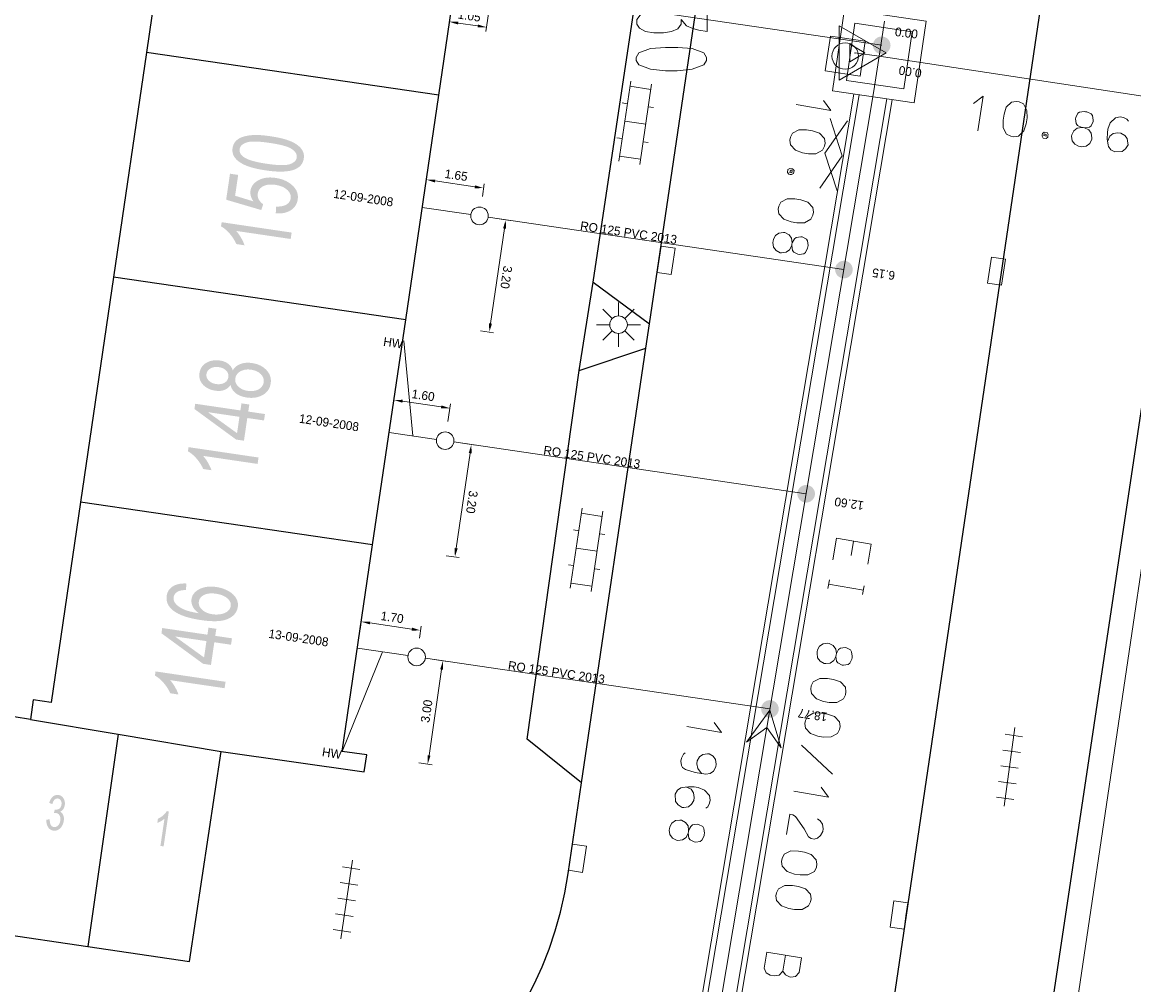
# Model space of a CAD drawing. Header units: metres. Extents: x 134035 to 140154, y 395174 to 396296.
# Tile 17 of 24: x 140081 to 140113, y 396102 to 396130. Entities that reach past the tile are written whole.
import ezdxf

# ---------------------------------------------------------------- set-up
doc = ezdxf.new("R2010")
doc.units = ezdxf.units.M
doc.header["$MEASUREMENT"] = 0
for name, color, linetype, lineweight in [('Br-aansl-hulpst gem inlaat', 3, 'Continuous', 0), ('Br-aansl-hulpst gem ontstoppingsstuk', 3, 'Continuous', 0), ('Br-aansl-leiding gem', 3, 'Continuous', 0), ('Br-text-aansl leiding gem', 3, 'Continuous', 0), ('Br-text-aansl maatvoering', 7, 'Continuous', 0), ('Br-text-commentaarteksten', 7, 'Continuous', 0)]:
    doc.layers.add(name, color=color, linetype=linetype, lineweight=lineweight)
doc.styles.add('1.5mm', font='Arial.ttf', dxfattribs={"height": 0.0015})
doc.styles.add('2.5mm_0', font='Arial.ttf')
doc.styles.add('Working 1.25mm', font='WORKING.shx', dxfattribs={"height": 0.00125})
doc.dimstyles.new('til-standaard pijl civiel', dxfattribs={"dimtxt": 0.00125, "dimasz": 0.00125, "dimexe": 0.000625, "dimexo": 0.000625, "dimgap": 0.000625, "dimtad": 1, "dimzin": 3, "dimdsep": 46, "dimtxsty": 'Working 1.25mm', "dimcen": 0.09, "dimclrd": 256, "dimazin": 0, "dimtfac": 1, "dimtmove": 1, "dimatfit": 1, "dimfxl": 1, "dimfrac": 2, "dimtolj": 1, "dimtzin": 3, "dimlwd": 0, "dimarcsym": 0})

# ---------------------------------------------------------------- blocks, each defined once
blk = doc.blocks.new('Br0-OS gem_1')
at = {"layer": 'Br-aansl-hulpst gem ontstoppingsstuk', "color": 3, "linetype": 'Continuous', "lineweight": 0}
blk.add_circle((0, 0), 0.25, dxfattribs=at)
blk = doc.blocks.new('Br0-PI gem')
at = {"layer": 'Br-aansl-hulpst gem inlaat'}
h = blk.add_hatch(color=256, dxfattribs=at)
edge = h.paths.add_edge_path()
edge.add_arc((0, 0), 0.25, 0, 360)
blk = doc.blocks.new('*U44')
at = {"color": 252, "linetype": 'Continuous', "lineweight": 13}
blk.add_line((140104.813, 396114.398), (140104.883, 396114.81), dxfattribs=at)
at = {"color": 252, "linetype": 'Continuous', "lineweight": 13, "flags": 128}
blk.add_lwpolyline([(140105.283, 396114.152), (140105.38, 396114.726), (140104.393, 396114.892), (140104.29, 396114.279)], dxfattribs=at)
blk = doc.blocks.new('*U45')
at = {"color": 252, "linetype": 'Continuous', "lineweight": 13}
for p, q in [((140104.195, 396113.712), (140104.153, 396113.464)), ((140105.16, 396113.422), (140104.174, 396113.588)), ((140105.181, 396113.546), (140105.139, 396113.298))]:
    blk.add_line(p, q, dxfattribs=at)
blk = doc.blocks.new('*U46')
at = {"color": 252, "linetype": 'Continuous', "lineweight": 13, "flags": 128}
for points in [[(140104.38, 396111.541), (140104.32, 396111.423), (140104.22, 396111.352), (140104.09, 396111.334), (140104.051, 396111.341), (140103.933, 396111.401), (140103.862, 396111.5), (140103.844, 396111.631), (140103.851, 396111.67), (140103.86, 396111.724), (140103.917, 396111.827), (140104.017, 396111.898), (140104.148, 396111.915), (140104.186, 396111.909), (140104.304, 396111.849), (140104.375, 396111.749), (140104.393, 396111.619)], [(140104.386, 396111.58), (140104.38, 396111.541), (140104.397, 396111.402), (140104.437, 396111.356), (140104.554, 396111.296), (140104.593, 396111.289), (140104.724, 396111.307), (140104.771, 396111.347), (140104.83, 396111.465), (140104.837, 396111.504), (140104.843, 396111.543), (140104.825, 396111.674), (140104.794, 396111.727), (140104.677, 396111.786), (140104.638, 396111.793), (140104.507, 396111.775), (140104.453, 396111.736), (140104.393, 396111.619), (140104.386, 396111.58)]]:
    blk.add_lwpolyline(points, dxfattribs=at)
blk = doc.blocks.new('*U47')
at = {"color": 252, "linetype": 'Continuous', "lineweight": 13}
for q in [(140103.185, 396107.718), (140103.963, 396107.834)]:
    blk.add_line((140104.171, 396107.552), q, dxfattribs=at)
blk = doc.blocks.new('*U48')
at = {"color": 252, "linetype": 'Continuous', "lineweight": 13, "flags": 128}
for points in [[(140102.978, 396106.491), (140103.075, 396107.066), (140103.161, 396107.051), (140103.232, 396106.999), (140103.484, 396106.645), (140103.606, 396106.425)], [(140103.859, 396106.934), (140103.938, 396106.88), (140104.002, 396106.782), (140104.019, 396106.651), (140104.006, 396106.573), (140103.947, 396106.456), (140103.855, 396106.383), (140103.763, 396106.359), (140103.677, 396106.373), (140103.606, 396106.425)]]:
    blk.add_lwpolyline(points, dxfattribs=at)
blk = doc.blocks.new('*U49')
at = {"color": 252, "linetype": 'Continuous', "lineweight": 13}
for p, q in [((140102.952, 396103.062), (140102.876, 396102.612)), ((140103.402, 396102.986), (140103.333, 396102.575))]:
    blk.add_line(p, q, dxfattribs=at)
at = {"color": 252, "linetype": 'Continuous', "lineweight": 13, "flags": 128}
for points in [[(140103.402, 396102.986), (140102.416, 396103.152), (140102.34, 396102.702)], [(140103.333, 396102.575), (140103.234, 396102.463), (140103.104, 396102.446), (140103.065, 396102.452), (140102.947, 396102.512), (140102.876, 396102.612), (140102.77, 396102.502), (140102.638, 396102.476), (140102.513, 396102.497), (140102.397, 396102.565), (140102.34, 396102.702)]]:
    blk.add_lwpolyline(points, dxfattribs=at)
blk = doc.blocks.new('*U78')
at = {"color": 252, "linetype": 'Continuous', "lineweight": 13}
blk.add_line((140100.728, 396129.806), (140100.728, 396129.263), dxfattribs=at)
at = {"color": 252, "linetype": 'Continuous', "lineweight": 13, "flags": 128}
blk.add_lwpolyline([(140100.728, 396129.263), (140100.492, 396129.302), (140100.318, 396129.349), (140100.145, 396129.428), (140099.988, 396129.601), (140099.988, 396129.475), (140099.893, 396129.341), (140099.72, 396129.263), (140099.484, 396129.223), (140099.216, 396129.223), (140098.98, 396129.263), (140098.807, 396129.357), (140098.728, 396129.475), (140098.728, 396129.601), (140098.822, 396129.727), (140098.98, 396129.806)], dxfattribs=at)
blk = doc.blocks.new('*U92')
at = {"color": 252, "linetype": 'Continuous', "lineweight": 13}
for q in [(140104.029, 396127.311), (140103.251, 396127.194)]:
    blk.add_line((140104.237, 396127.028), q, dxfattribs=at)
blk = doc.blocks.new('*U93')
at = {"color": 252, "linetype": 'Continuous', "lineweight": 13, "flags": 128}
for points in [[(140103.112, 396125.373), (140103.073, 396125.38), (140103.02, 396125.349), (140103.006, 396125.263), (140103.046, 396125.217), (140103.085, 396125.21), (140103.124, 396125.204), (140103.177, 396125.235), (140103.191, 396125.32), (140103.151, 396125.367), (140103.112, 396125.373)], [(140103.143, 396125.32), (140103.125, 396125.259), (140103.069, 396125.261), (140103.089, 396125.329), (140103.143, 396125.32)]]:
    blk.add_lwpolyline(points, dxfattribs=at)
blk = doc.blocks.new('*U94')
at = {"color": 252, "linetype": 'Continuous', "lineweight": 13, "flags": 128}
for points in [[(140103.128, 396123.191), (140103.068, 396123.073), (140102.968, 396123.002), (140102.838, 396122.984), (140102.799, 396122.991), (140102.681, 396123.05), (140102.61, 396123.15), (140102.592, 396123.281), (140102.599, 396123.32), (140102.608, 396123.374), (140102.665, 396123.476), (140102.765, 396123.547), (140102.896, 396123.565), (140102.934, 396123.559), (140103.052, 396123.499), (140103.123, 396123.399), (140103.141, 396123.268)], [(140103.134, 396123.229), (140103.128, 396123.191), (140103.145, 396123.052), (140103.185, 396123.005), (140103.302, 396122.946), (140103.341, 396122.939), (140103.472, 396122.957), (140103.519, 396122.997), (140103.578, 396123.115), (140103.585, 396123.154), (140103.591, 396123.192), (140103.573, 396123.323), (140103.542, 396123.376), (140103.425, 396123.436), (140103.386, 396123.443), (140103.255, 396123.425), (140103.201, 396123.386), (140103.141, 396123.268), (140103.134, 396123.229)]]:
    blk.add_lwpolyline(points, dxfattribs=at)
blk = doc.blocks.new('*U95')
at = {"color": 252, "linetype": 'Continuous', "lineweight": 13}
for q in [(140100.925, 396109.667), (140100.147, 396109.55)]:
    blk.add_line((140101.133, 396109.384), q, dxfattribs=at)
blk = doc.blocks.new('*U96')
at = {"color": 252, "linetype": 'Continuous', "lineweight": 13, "flags": 128}
for points in [[(140100.189, 396106.525), (140100.129, 396106.407), (140100.029, 396106.336), (140099.898, 396106.318), (140099.86, 396106.325), (140099.742, 396106.385), (140099.671, 396106.484), (140099.653, 396106.615), (140099.659, 396106.654), (140099.669, 396106.708), (140099.726, 396106.81), (140099.826, 396106.882), (140099.956, 396106.899), (140099.995, 396106.893), (140100.113, 396106.833), (140100.184, 396106.733), (140100.202, 396106.603)], [(140100.195, 396106.564), (140100.189, 396106.525), (140100.205, 396106.386), (140100.245, 396106.34), (140100.363, 396106.28), (140100.402, 396106.273), (140100.533, 396106.291), (140100.579, 396106.331), (140100.639, 396106.449), (140100.646, 396106.488), (140100.652, 396106.527), (140100.634, 396106.657), (140100.603, 396106.711), (140100.486, 396106.77), (140100.447, 396106.777), (140100.316, 396106.759), (140100.262, 396106.72), (140100.202, 396106.603), (140100.195, 396106.564)]]:
    blk.add_lwpolyline(points, dxfattribs=at)
blk = doc.blocks.new('*U130')
at = {"color": 252, "linetype": 'Continuous', "lineweight": 13}
for q in [(140108.281, 396127.219), (140108.41, 396126.443)]:
    blk.add_line((140108.56, 396127.431), q, dxfattribs=at)
blk = doc.blocks.new('*U131')
at = {"color": 252, "linetype": 'Continuous', "lineweight": 13, "flags": 128}
for points in [[(140110.233, 396126.332), (140110.227, 396126.294), (140110.259, 396126.241), (140110.344, 396126.228), (140110.391, 396126.269), (140110.396, 396126.308), (140110.402, 396126.347), (140110.371, 396126.399), (140110.285, 396126.412), (140110.239, 396126.371), (140110.233, 396126.332)], [(140110.286, 396126.364), (140110.347, 396126.347), (140110.346, 396126.291), (140110.277, 396126.31), (140110.286, 396126.364)]]:
    blk.add_lwpolyline(points, dxfattribs=at)
blk = doc.blocks.new('*U132')
at = {"color": 252, "linetype": 'Continuous', "lineweight": 13, "flags": 128}
for points in [[(140111.395, 396126.538), (140111.434, 396126.532), (140111.572, 396126.551), (140111.618, 396126.592), (140111.676, 396126.71), (140111.682, 396126.749), (140111.662, 396126.88), (140111.621, 396126.926), (140111.503, 396126.984), (140111.464, 396126.989), (140111.425, 396126.995), (140111.295, 396126.975), (140111.242, 396126.944), (140111.184, 396126.825), (140111.178, 396126.786), (140111.198, 396126.656), (140111.238, 396126.602), (140111.356, 396126.544), (140111.395, 396126.538)], [(140111.434, 396126.532), (140111.553, 396126.474), (140111.625, 396126.376), (140111.645, 396126.245), (140111.639, 396126.206), (140111.582, 396126.087), (140111.483, 396126.015), (140111.352, 396125.995), (140111.313, 396126.001), (140111.259, 396126.009), (140111.156, 396126.065), (140111.083, 396126.163), (140111.063, 396126.294), (140111.069, 396126.333), (140111.127, 396126.451), (140111.226, 396126.524), (140111.356, 396126.544)]]:
    blk.add_lwpolyline(points, dxfattribs=at)
blk = doc.blocks.new('*D383')
at = {"layer": 'Br-text-aansl maatvoering', "color": 7, "linetype": 'Continuous', "lineweight": 0}
for p, q in [((140092.98, 396111.452), (140093.355, 396111.397)), ((140092.548, 396108.522), (140092.923, 396108.467))]:
    blk.add_line(p, q, dxfattribs=at)
at = {"layer": 'Br-text-aansl maatvoering', "linetype": 'Continuous', "lineweight": 0}
blk.add_line((140093.195, 396111.168), (140092.836, 396108.732), dxfattribs=at)
at = {"layer": 'Br-text-aansl maatvoering', "linetype": 'Continuous'}
for points in [[(140093.154, 396111.174), (140093.236, 396111.162), (140093.231, 396111.415)], [(140092.795, 396108.738), (140092.877, 396108.726), (140092.8, 396108.485)]]:
    blk.add_solid(points, dxfattribs=at)
at = {"layer": 'Defpoints', "color": 0, "linetype": 'Continuous'}
for p in [(140092.733, 396111.489), (140092.301, 396108.558), (140092.8, 396108.485)]:
    blk.add_point(p, dxfattribs=at)
at = {"layer": 'Br-text-aansl maatvoering', "color": 0, "linetype": 'Continuous', "lineweight": 0, "insert": (140092.768, 396109.987), "char_height": 0.25, "attachment_point": 5, "rotation": 81.6237, "style": '2.5mm_0'}
blk.add_mtext('\\A1;\\FENGINEERING;3.00', dxfattribs=at)
blk = doc.blocks.new('*D385')
at = {"layer": 'Br-text-aansl maatvoering', "color": 7, "linetype": 'Continuous', "lineweight": 0}
for p, q in [((140090.882, 396112.305), (140090.932, 396112.648)), ((140092.564, 396112.057), (140092.614, 396112.401))]:
    blk.add_line(p, q, dxfattribs=at)
at = {"layer": 'Br-text-aansl maatvoering', "linetype": 'Continuous', "lineweight": 0}
blk.add_line((140091.161, 396112.488), (140092.349, 396112.314), dxfattribs=at)
at = {"layer": 'Br-text-aansl maatvoering', "linetype": 'Continuous'}
for points in [[(140091.168, 396112.53), (140091.155, 396112.447), (140090.914, 396112.525)], [(140092.355, 396112.355), (140092.343, 396112.272), (140092.596, 396112.277)]]:
    blk.add_solid(points, dxfattribs=at)
at = {"layer": 'Defpoints', "color": 0, "linetype": 'Continuous'}
for p in [(140092.596, 396112.277), (140090.845, 396112.057), (140092.527, 396111.81)]:
    blk.add_point(p, dxfattribs=at)
at = {"layer": 'Br-text-aansl maatvoering', "color": 0, "linetype": 'Continuous', "lineweight": 0, "insert": (140091.791, 396112.648), "char_height": 0.25, "attachment_point": 5, "rotation": 351.6271, "style": '2.5mm_0'}
blk.add_mtext('\\A1;\\FENGINEERING;1.70', dxfattribs=at)
blk = doc.blocks.new('*D387')
at = {"layer": 'Br-text-aansl maatvoering', "color": 7, "linetype": 'Continuous', "lineweight": 0}
for p, q in [((140093.788, 396117.587), (140094.163, 396117.531)), ((140093.319, 396114.397), (140093.694, 396114.341))]:
    blk.add_line(p, q, dxfattribs=at)
at = {"layer": 'Br-text-aansl maatvoering', "linetype": 'Continuous', "lineweight": 0}
blk.add_line((140093.606, 396114.607), (140094.003, 396117.302), dxfattribs=at)
at = {"layer": 'Br-text-aansl maatvoering', "linetype": 'Continuous'}
for points in [[(140094.044, 396117.296), (140093.962, 396117.308), (140094.039, 396117.55)], [(140093.648, 396114.601), (140093.565, 396114.613), (140093.57, 396114.36)]]:
    blk.add_solid(points, dxfattribs=at)
at = {"layer": 'Defpoints', "color": 0, "linetype": 'Continuous'}
for p in [(140093.541, 396117.623), (140094.039, 396117.55), (140093.071, 396114.433)]:
    blk.add_point(p, dxfattribs=at)
at = {"layer": 'Br-text-aansl maatvoering', "color": 0, "linetype": 'Continuous', "lineweight": 0, "insert": (140094.052, 396115.918), "char_height": 0.25, "attachment_point": 5, "rotation": 261.6274, "style": '2.5mm_0'}
blk.add_mtext('\\A1;\\FENGINEERING;3.20', dxfattribs=at)
blk = doc.blocks.new('*D389')
at = {"layer": 'Br-text-aansl maatvoering', "color": 7, "linetype": 'Continuous', "lineweight": 0}
for p, q in [((140091.784, 396118.433), (140091.858, 396118.937)), ((140093.373, 396118.199), (140093.447, 396118.703))]:
    blk.add_line(p, q, dxfattribs=at)
at = {"layer": 'Br-text-aansl maatvoering', "linetype": 'Continuous', "lineweight": 0}
blk.add_line((140092.087, 396118.777), (140093.182, 396118.616), dxfattribs=at)
at = {"layer": 'Br-text-aansl maatvoering', "linetype": 'Continuous'}
for points in [[(140092.093, 396118.818), (140092.081, 396118.736), (140091.84, 396118.813)], [(140093.188, 396118.657), (140093.176, 396118.574), (140093.429, 396118.579)]]:
    blk.add_solid(points, dxfattribs=at)
at = {"layer": 'Defpoints', "color": 0, "linetype": 'Continuous'}
for p in [(140093.429, 396118.579), (140091.747, 396118.186), (140093.337, 396117.952)]:
    blk.add_point(p, dxfattribs=at)
at = {"layer": 'Br-text-aansl maatvoering', "color": 0, "linetype": 'Continuous', "lineweight": 0, "insert": (140092.671, 396118.944), "char_height": 0.25, "attachment_point": 5, "rotation": 351.6271, "style": '2.5mm_0'}
blk.add_mtext('\\A1;\\FENGINEERING;1.60', dxfattribs=at)
blk = doc.blocks.new('*D391')
at = {"layer": 'Br-text-aansl maatvoering', "color": 7, "linetype": 'Continuous', "lineweight": 0}
for p, q in [((140094.763, 396123.961), (140095.138, 396123.906)), ((140094.293, 396120.771), (140094.668, 396120.716))]:
    blk.add_line(p, q, dxfattribs=at)
at = {"layer": 'Br-text-aansl maatvoering', "linetype": 'Continuous', "lineweight": 0}
blk.add_line((140094.581, 396120.982), (140094.978, 396123.677), dxfattribs=at)
at = {"layer": 'Br-text-aansl maatvoering', "linetype": 'Continuous'}
for points in [[(140095.019, 396123.671), (140094.937, 396123.683), (140095.014, 396123.924)], [(140094.622, 396120.976), (140094.54, 396120.988), (140094.545, 396120.734)]]:
    blk.add_solid(points, dxfattribs=at)
at = {"layer": 'Defpoints', "color": 0, "linetype": 'Continuous'}
for p in [(140094.516, 396123.998), (140095.014, 396123.924), (140094.046, 396120.808)]:
    blk.add_point(p, dxfattribs=at)
at = {"layer": 'Br-text-aansl maatvoering', "color": 0, "linetype": 'Continuous', "lineweight": 0, "insert": (140095.027, 396122.293), "char_height": 0.25, "attachment_point": 5, "rotation": 261.6274, "style": '2.5mm_0'}
blk.add_mtext('\\A1;\\FENGINEERING;3.20', dxfattribs=at)
blk = doc.blocks.new('*D393')
at = {"layer": 'Br-text-aansl maatvoering', "color": 7, "linetype": 'Continuous', "lineweight": 0}
for p, q in [((140092.724, 396124.821), (140092.778, 396125.185)), ((140094.349, 396124.582), (140094.402, 396124.946))]:
    blk.add_line(p, q, dxfattribs=at)
at = {"layer": 'Br-text-aansl maatvoering', "linetype": 'Continuous', "lineweight": 0}
blk.add_line((140093.007, 396125.025), (140094.137, 396124.859), dxfattribs=at)
at = {"layer": 'Br-text-aansl maatvoering', "linetype": 'Continuous'}
for points in [[(140093.013, 396125.066), (140093.001, 396124.984), (140092.759, 396125.062)], [(140094.143, 396124.9), (140094.131, 396124.818), (140094.384, 396124.823)]]:
    blk.add_solid(points, dxfattribs=at)
at = {"layer": 'Defpoints', "color": 0, "linetype": 'Continuous'}
for p in [(140094.384, 396124.823), (140092.688, 396124.573), (140094.312, 396124.334)]:
    blk.add_point(p, dxfattribs=at)
at = {"layer": 'Br-text-aansl maatvoering', "color": 0, "linetype": 'Continuous', "lineweight": 0, "insert": (140093.608, 396125.189), "char_height": 0.25, "attachment_point": 5, "rotation": 351.6271, "style": '2.5mm_0'}
blk.add_mtext('\\A1;\\FENGINEERING;1.65', dxfattribs=at)
blk = doc.blocks.new('*D395')
at = {"layer": 'Br-text-aansl maatvoering', "color": 7, "linetype": 'Continuous', "lineweight": 0}
for p, q in [((140093.501, 396130.105), (140093.4, 396129.416)), ((140094.551, 396129.951), (140094.449, 396129.261))]:
    blk.add_line(p, q, dxfattribs=at)
at = {"layer": 'Br-text-aansl maatvoering', "linetype": 'Continuous', "lineweight": 0}
blk.add_line((140094.22, 396129.421), (140093.665, 396129.503), dxfattribs=at)
at = {"layer": 'Br-text-aansl maatvoering', "linetype": 'Continuous'}
for points in [[(140093.671, 396129.544), (140093.659, 396129.462), (140093.418, 396129.539)], [(140094.226, 396129.462), (140094.214, 396129.38), (140094.467, 396129.385)]]:
    blk.add_solid(points, dxfattribs=at)
at = {"layer": 'Defpoints', "color": 0, "linetype": 'Continuous'}
for p in [(140093.537, 396130.353), (140094.587, 396130.198), (140093.418, 396129.539)]:
    blk.add_point(p, dxfattribs=at)
at = {"layer": 'Br-text-aansl maatvoering', "color": 0, "linetype": 'Continuous', "lineweight": 0, "insert": (140093.979, 396129.709), "char_height": 0.25, "attachment_point": 5, "rotation": 351.6271, "style": '2.5mm_0'}
blk.add_mtext('\\A1;\\FENGINEERING;1.05', dxfattribs=at)

msp = doc.modelspace()

# ---------------------------------------------------------------- hatches: boundary and pattern name
at = {"linetype": 'Continuous', "lineweight": 0}
h = msp.add_hatch(color=252, dxfattribs=at)
edge = h.paths.add_edge_path()
edge.add_spline(control_points=[(140088.202, 396125.325), (140087.851, 396125.377), (140087.645, 396125.463), (140087.439, 396125.548), (140087.339, 396125.672), (140087.239, 396125.796), (140087.263, 396125.958), (140087.281, 396126.077), (140087.358, 396126.158), (140087.436, 396126.239), (140087.565, 396126.279), (140087.694, 396126.32), (140087.873, 396126.328), (140088.051, 396126.336), (140088.345, 396126.292), (140088.693, 396126.241), (140088.899, 396126.156), (140089.106, 396126.07), (140089.206, 396125.946), (140089.307, 396125.822), (140089.283, 396125.66), (140089.251, 396125.445), (140089.029, 396125.353), (140088.759, 396125.243), (140088.202, 396125.325)], knot_values=[0, 0, 0, 0.083333, 0.083333, 0.166667, 0.166667, 0.25, 0.25, 0.333333, 0.333333, 0.416667, 0.416667, 0.5, 0.5, 0.583333, 0.583333, 0.666667, 0.666667, 0.75, 0.75, 0.833333, 0.833333, 0.916667, 0.916667, 1, 1, 1], degree=2, periodic=0)
edge = h.paths.add_edge_path(flags=16)
edge.add_spline(control_points=[(140088.23, 396125.513), (140088.718, 396125.441), (140088.891, 396125.502), (140089.065, 396125.564), (140089.083, 396125.689), (140089.102, 396125.814), (140088.953, 396125.923), (140088.804, 396126.033), (140088.317, 396126.104), (140087.829, 396126.176), (140087.656, 396126.115), (140087.482, 396126.054), (140087.464, 396125.926), (140087.445, 396125.801), (140087.576, 396125.705), (140087.743, 396125.585), (140088.23, 396125.513)], knot_values=[0, 0, 0, 0.125, 0.125, 0.25, 0.25, 0.375, 0.375, 0.5, 0.5, 0.625, 0.625, 0.75, 0.75, 0.875, 0.875, 1, 1, 1], degree=2, periodic=0)
h = msp.add_hatch(color=252, dxfattribs=at)
edge = h.paths.add_edge_path()
edge.add_line((140088.489, 396124.105), (140088.496, 396124.299))
edge.add_spline(control_points=[(140088.496, 396124.299), (140088.686, 396124.293), (140088.791, 396124.356), (140088.896, 396124.42), (140088.912, 396124.53), (140088.932, 396124.662), (140088.813, 396124.772), (140088.694, 396124.883), (140088.474, 396124.915), (140088.266, 396124.946), (140088.133, 396124.876), (140087.999, 396124.807), (140087.978, 396124.665), (140087.965, 396124.576), (140088.009, 396124.497), (140088.052, 396124.419), (140088.132, 396124.366)], knot_values=[0, 0, 0, 0.125, 0.125, 0.25, 0.25, 0.375, 0.375, 0.5, 0.5, 0.625, 0.625, 0.75, 0.75, 0.875, 0.875, 1, 1, 1], degree=2, periodic=0)
edge.add_line((140088.132, 396124.366), (140088.076, 396124.2))
edge.add_line((140088.076, 396124.2), (140087.081, 396124.493))
edge.add_line((140087.081, 396124.493), (140087.19, 396125.231))
edge.add_line((140087.19, 396125.231), (140087.422, 396125.196))
edge.add_line((140087.422, 396125.196), (140087.335, 396124.605))
edge.add_line((140087.335, 396124.605), (140087.854, 396124.446))
edge.add_spline(control_points=[(140087.854, 396124.446), (140087.75, 396124.598), (140087.771, 396124.745), (140087.8, 396124.939), (140088, 396125.046), (140088.199, 396125.153), (140088.481, 396125.112), (140088.75, 396125.072), (140088.929, 396124.926), (140089.148, 396124.747), (140089.111, 396124.5), (140089.082, 396124.298), (140088.911, 396124.192), (140088.741, 396124.086), (140088.489, 396124.105)], knot_values=[0, 0, 0, 0.142857, 0.142857, 0.285714, 0.285714, 0.428571, 0.428571, 0.571429, 0.571429, 0.714286, 0.714286, 0.857143, 0.857143, 1, 1, 1], degree=2, periodic=0)
h = msp.add_hatch(color=252, dxfattribs=at)
edge = h.paths.add_edge_path()
edge.add_line((140088.939, 396123.561), (140088.912, 396123.379))
edge.add_line((140088.912, 396123.379), (140087.364, 396123.608))
edge.add_spline(control_points=[(140087.364, 396123.608), (140087.438, 396123.53), (140087.506, 396123.411), (140087.574, 396123.291), (140087.603, 396123.2)], knot_values=[0, 0, 0, 0.5, 0.5, 1, 1, 1], degree=2, periodic=0)
edge.add_line((140087.603, 396123.2), (140087.369, 396123.235))
edge.add_spline(control_points=[(140087.369, 396123.235), (140087.295, 396123.402), (140087.176, 396123.536), (140087.057, 396123.671), (140086.935, 396123.737)], knot_values=[0, 0, 0, 0.5, 0.5, 1, 1, 1], degree=2, periodic=0)
edge.add_line((140086.935, 396123.737), (140086.953, 396123.855))
edge.add_line((140086.953, 396123.855), (140088.939, 396123.561))
h = msp.add_hatch(color=252, dxfattribs=at)
edge = h.paths.add_edge_path()
edge.add_spline(control_points=[(140087.207, 396119.241), (140087.135, 396119.135), (140087.024, 396119.095), (140086.914, 396119.056), (140086.771, 396119.077), (140086.555, 396119.109), (140086.425, 396119.246), (140086.296, 396119.384), (140086.324, 396119.577), (140086.353, 396119.772), (140086.521, 396119.868), (140086.688, 396119.964), (140086.904, 396119.932), (140087.041, 396119.912), (140087.135, 396119.842), (140087.229, 396119.773), (140087.268, 396119.654), (140087.347, 396119.783), (140087.49, 396119.835), (140087.633, 396119.887), (140087.817, 396119.86), (140088.07, 396119.822), (140088.223, 396119.662), (140088.376, 396119.502), (140088.344, 396119.282), (140088.312, 396119.063), (140088.118, 396118.954), (140087.925, 396118.845), (140087.666, 396118.883), (140087.473, 396118.912), (140087.353, 396119.005), (140087.234, 396119.098), (140087.207, 396119.241)], knot_values=[0, 0, 0, 0.0625, 0.0625, 0.125, 0.125, 0.1875, 0.1875, 0.25, 0.25, 0.3125, 0.3125, 0.375, 0.375, 0.4375, 0.4375, 0.5, 0.5, 0.5625, 0.5625, 0.625, 0.625, 0.6875, 0.6875, 0.75, 0.75, 0.8125, 0.8125, 0.875, 0.875, 0.9375, 0.9375, 1, 1, 1], degree=2, periodic=0)
edge = h.paths.add_edge_path(flags=16)
edge.add_spline(control_points=[(140087.695, 396119.071), (140087.799, 396119.055), (140087.902, 396119.078), (140088.005, 396119.1), (140088.069, 396119.165), (140088.133, 396119.23), (140088.145, 396119.313), (140088.164, 396119.444), (140088.065, 396119.545), (140087.965, 396119.646), (140087.792, 396119.671), (140087.617, 396119.697), (140087.489, 396119.627), (140087.361, 396119.557), (140087.342, 396119.426), (140087.323, 396119.297), (140087.424, 396119.197), (140087.525, 396119.096), (140087.695, 396119.071)], knot_values=[0, 0, 0, 0.111111, 0.111111, 0.222222, 0.222222, 0.333333, 0.333333, 0.444444, 0.444444, 0.555556, 0.555556, 0.666667, 0.666667, 0.777778, 0.777778, 0.888889, 0.888889, 1, 1, 1], degree=2, periodic=0)
edge = h.paths.add_edge_path(flags=16)
edge.add_spline(control_points=[(140086.79, 396119.266), (140086.93, 396119.245), (140087.029, 396119.299), (140087.128, 396119.353), (140087.144, 396119.461), (140087.159, 396119.566), (140087.081, 396119.646), (140087.002, 396119.726), (140086.874, 396119.744), (140086.741, 396119.764), (140086.64, 396119.709), (140086.539, 396119.654), (140086.524, 396119.551), (140086.508, 396119.446), (140086.587, 396119.365), (140086.666, 396119.284), (140086.79, 396119.266)], knot_values=[0, 0, 0, 0.125, 0.125, 0.25, 0.25, 0.375, 0.375, 0.5, 0.5, 0.625, 0.625, 0.75, 0.75, 0.875, 0.875, 1, 1, 1], degree=2, periodic=0)
h = msp.add_hatch(color=252, dxfattribs=at)
h.paths.add_polyline_path([(140087.586, 396117.658), (140087.363, 396117.691), (140086.181, 396118.557), (140086.203, 396118.706), (140087.485, 396118.517), (140087.515, 396118.717), (140087.738, 396118.684), (140087.708, 396118.484), (140088.182, 396118.414), (140088.155, 396118.232), (140087.681, 396118.302)])
h.paths.add_polyline_path([(140087.39, 396117.871), (140086.565, 396118.467), (140087.458, 396118.335)], flags=16)
h = msp.add_hatch(color=252, dxfattribs=at)
edge = h.paths.add_edge_path()
edge.add_line((140088, 396117.181), (140087.973, 396116.999))
edge.add_line((140087.973, 396116.999), (140086.425, 396117.228))
edge.add_spline(control_points=[(140086.425, 396117.228), (140086.499, 396117.15), (140086.567, 396117.031), (140086.635, 396116.911), (140086.664, 396116.82)], knot_values=[0, 0, 0, 0.5, 0.5, 1, 1, 1], degree=2, periodic=0)
edge.add_line((140086.664, 396116.82), (140086.43, 396116.855))
edge.add_spline(control_points=[(140086.43, 396116.855), (140086.356, 396117.022), (140086.237, 396117.156), (140086.118, 396117.291), (140085.996, 396117.357)], knot_values=[0, 0, 0, 0.5, 0.5, 1, 1, 1], degree=2, periodic=0)
edge.add_line((140085.996, 396117.357), (140086.014, 396117.475))
edge.add_line((140086.014, 396117.475), (140088, 396117.181))
h = msp.add_hatch(color=252, dxfattribs=at)
edge = h.paths.add_edge_path()
edge.add_line((140085.95, 396113.607), (140085.943, 396113.423))
edge.add_spline(control_points=[(140085.943, 396113.423), (140085.795, 396113.42), (140085.723, 396113.385), (140085.608, 396113.326), (140085.592, 396113.218), (140085.579, 396113.131), (140085.634, 396113.054), (140085.705, 396112.956), (140085.858, 396112.883), (140086.012, 396112.81), (140086.308, 396112.764), (140086.184, 396112.849), (140086.134, 396112.954), (140086.083, 396113.059), (140086.098, 396113.163), (140086.125, 396113.346), (140086.323, 396113.448), (140086.521, 396113.549), (140086.804, 396113.508), (140086.99, 396113.48), (140087.141, 396113.396), (140087.292, 396113.312), (140087.361, 396113.194), (140087.431, 396113.077), (140087.411, 396112.943), (140087.377, 396112.715), (140087.133, 396112.604), (140086.889, 396112.493), (140086.376, 396112.569), (140085.803, 396112.653), (140085.566, 396112.851), (140085.36, 396113.023), (140085.394, 396113.258), (140085.42, 396113.434), (140085.568, 396113.526), (140085.715, 396113.619), (140085.95, 396113.607)], knot_values=[0, 0, 0, 0.055556, 0.055556, 0.111111, 0.111111, 0.166667, 0.166667, 0.222222, 0.222222, 0.277778, 0.277778, 0.333333, 0.333333, 0.388889, 0.388889, 0.444444, 0.444444, 0.5, 0.5, 0.555556, 0.555556, 0.611111, 0.611111, 0.666667, 0.666667, 0.722222, 0.722222, 0.777778, 0.777778, 0.833333, 0.833333, 0.888889, 0.888889, 0.944444, 0.944444, 1, 1, 1], degree=2, periodic=0)
edge = h.paths.add_edge_path(flags=16)
edge.add_spline(control_points=[(140086.692, 396112.736), (140086.817, 396112.717), (140086.938, 396112.74), (140087.058, 396112.763), (140087.129, 396112.826), (140087.2, 396112.889), (140087.211, 396112.968), (140087.229, 396113.084), (140087.117, 396113.185), (140087.005, 396113.286), (140086.791, 396113.318), (140086.586, 396113.348), (140086.456, 396113.284), (140086.326, 396113.22), (140086.307, 396113.095), (140086.289, 396112.971), (140086.394, 396112.868), (140086.5, 396112.764), (140086.692, 396112.736)], knot_values=[0, 0, 0, 0.111111, 0.111111, 0.222222, 0.222222, 0.333333, 0.333333, 0.444444, 0.444444, 0.555556, 0.555556, 0.666667, 0.666667, 0.777778, 0.777778, 0.888889, 0.888889, 1, 1, 1], degree=2, periodic=0)
h = msp.add_hatch(color=252, dxfattribs=at)
h.paths.add_polyline_path([(140086.65, 396111.297), (140086.427, 396111.33), (140085.245, 396112.196), (140085.267, 396112.345), (140086.549, 396112.156), (140086.579, 396112.356), (140086.802, 396112.323), (140086.772, 396112.123), (140087.246, 396112.053), (140087.219, 396111.871), (140086.745, 396111.941)])
h.paths.add_polyline_path([(140086.454, 396111.51), (140085.629, 396112.106), (140086.522, 396111.974)], flags=16)
h = msp.add_hatch(color=252, dxfattribs=at)
edge = h.paths.add_edge_path()
edge.add_line((140087.064, 396110.82), (140087.037, 396110.638))
edge.add_line((140087.037, 396110.638), (140085.489, 396110.867))
edge.add_spline(control_points=[(140085.489, 396110.867), (140085.563, 396110.789), (140085.631, 396110.67), (140085.699, 396110.55), (140085.728, 396110.459)], knot_values=[0, 0, 0, 0.5, 0.5, 1, 1, 1], degree=2, periodic=0)
edge.add_line((140085.728, 396110.459), (140085.494, 396110.494))
edge.add_spline(control_points=[(140085.494, 396110.494), (140085.42, 396110.661), (140085.301, 396110.795), (140085.182, 396110.93), (140085.06, 396110.996)], knot_values=[0, 0, 0, 0.5, 0.5, 1, 1, 1], degree=2, periodic=0)
edge.add_line((140085.06, 396110.996), (140085.078, 396111.114))
edge.add_line((140085.078, 396111.114), (140087.064, 396110.82))
h = msp.add_hatch(color=252, dxfattribs=at)
edge = h.paths.add_edge_path()
edge.add_line((140081.982, 396106.913), (140082.076, 396106.915))
edge.add_spline(control_points=[(140082.076, 396106.915), (140082.076, 396106.81), (140082.107, 396106.758), (140082.138, 396106.707), (140082.192, 396106.699), (140082.257, 396106.69), (140082.31, 396106.742), (140082.362, 396106.795), (140082.376, 396106.883), (140082.388, 396106.967), (140082.355, 396107.027), (140082.322, 396107.087), (140082.259, 396107.097), (140082.233, 396107.101), (140082.193, 396107.093)], knot_values=[0, 0, 0, 0.142857, 0.142857, 0.285714, 0.285714, 0.428571, 0.428571, 0.571429, 0.571429, 0.714286, 0.714286, 0.857143, 0.857143, 1, 1, 1], degree=2, periodic=0)
edge.add_line((140082.193, 396107.093), (140082.219, 396107.198))
edge.add_spline(control_points=[(140082.219, 396107.198), (140082.227, 396107.195), (140082.233, 396107.194), (140082.291, 396107.186), (140082.344, 396107.219), (140082.396, 396107.253), (140082.409, 396107.337), (140082.419, 396107.404), (140082.391, 396107.452), (140082.364, 396107.501), (140082.31, 396107.509), (140082.257, 396107.517), (140082.215, 396107.478), (140082.173, 396107.438), (140082.15, 396107.35)], knot_values=[0, 0, 0, 0.142857, 0.142857, 0.285714, 0.285714, 0.428571, 0.428571, 0.571429, 0.571429, 0.714286, 0.714286, 0.857143, 0.857143, 1, 1, 1], degree=2, periodic=0)
edge.add_line((140082.15, 396107.35), (140082.062, 396107.386))
edge.add_spline(control_points=[(140082.062, 396107.386), (140082.097, 396107.505), (140082.166, 396107.564), (140082.235, 396107.622), (140082.323, 396107.609), (140082.384, 396107.6), (140082.43, 396107.558), (140082.476, 396107.515), (140082.494, 396107.451), (140082.512, 396107.387), (140082.502, 396107.32), (140082.493, 396107.256), (140082.459, 396107.207), (140082.426, 396107.159), (140082.37, 396107.135), (140082.433, 396107.105), (140082.46, 396107.036), (140082.487, 396106.967), (140082.473, 396106.871), (140082.453, 396106.742), (140082.369, 396106.662), (140082.285, 396106.583), (140082.177, 396106.599), (140082.079, 396106.614), (140082.026, 396106.701), (140081.973, 396106.788), (140081.982, 396106.913)], knot_values=[0, 0, 0, 0.076923, 0.076923, 0.153846, 0.153846, 0.230769, 0.230769, 0.307692, 0.307692, 0.384615, 0.384615, 0.461538, 0.461538, 0.538462, 0.538462, 0.615385, 0.615385, 0.692308, 0.692308, 0.769231, 0.769231, 0.846154, 0.846154, 0.923077, 0.923077, 1, 1, 1], degree=2, periodic=0)
h = msp.add_hatch(color=252, dxfattribs=at)
edge = h.paths.add_edge_path()
edge.add_line((140085.307, 396106.151), (140085.216, 396106.164))
edge.add_line((140085.216, 396106.164), (140085.331, 396106.938))
edge.add_spline(control_points=[(140085.331, 396106.938), (140085.292, 396106.901), (140085.233, 396106.867), (140085.173, 396106.833), (140085.128, 396106.819)], knot_values=[0, 0, 0, 0.5, 0.5, 1, 1, 1], degree=2, periodic=0)
edge.add_line((140085.128, 396106.819), (140085.145, 396106.936))
edge.add_spline(control_points=[(140085.145, 396106.936), (140085.229, 396106.973), (140085.296, 396107.032), (140085.363, 396107.092), (140085.396, 396107.152)], knot_values=[0, 0, 0, 0.5, 0.5, 1, 1, 1], degree=2, periodic=0)
edge.add_line((140085.396, 396107.152), (140085.455, 396107.144))
edge.add_line((140085.455, 396107.144), (140085.307, 396106.151))

# ---------------------------------------------------------------- linework, layer by layer
at = {"color": 252}
for p, q in [((140099.092, 396120.973), (140102.569, 396144.417)), ((140097.494, 396122.15), (140100.751, 396143.988)), ((140112.004, 396142.269), (140103.433, 396084.355)), ((140085.755, 396135.054), (140084.82, 396128.673)), ((140093.113, 396127.463), (140094.052, 396133.843)), ((140084.82, 396128.673), (140083.885, 396122.293)), ((140093.113, 396127.463), (140084.82, 396128.673)), ((140092.174, 396121.083), (140093.113, 396127.463)), ((140113.932, 396124.532), (140108.242, 396086.492)), ((140083.885, 396122.293), (140082.949, 396115.912)), ((140092.174, 396121.083), (140083.885, 396122.293)), ((140097.093, 396119.653), (140097.494, 396122.15)), ((140097.494, 396122.15), (140099.092, 396120.973)), ((140091.235, 396114.703), (140092.174, 396121.083)), ((140098.989, 396120.281), (140099.092, 396120.973)), ((140097.093, 396119.653), (140098.989, 396120.281)), ((140097.166, 396107.955), (140098.989, 396120.281)), ((140095.624, 396109.189), (140097.093, 396119.653)), ((140082.949, 396115.912), (140082.117, 396110.232)), ((140091.235, 396114.703), (140082.949, 396115.912)), ((140090.372, 396108.842), (140091.235, 396114.703)), ((140081.609, 396110.307), (140081.527, 396109.754)), ((140082.117, 396110.232), (140081.609, 396110.307)), ((140081.527, 396109.754), (140081.064, 396109.823)), ((140081.527, 396109.754), (140084.013, 396109.336)), ((140084.013, 396109.336), (140083.158, 396103.31)), ((140084.013, 396109.336), (140086.942, 396108.842)), ((140097.166, 396107.955), (140095.624, 396109.189)), ((140086.042, 396102.882), (140086.942, 396108.842)), ((140086.942, 396108.842), (140090.992, 396108.262)), ((140091.072, 396108.752), (140090.372, 396108.842)), ((140090.992, 396108.262), (140091.072, 396108.752)), ((140096.785, 396105.385), (140097.166, 396107.955)), ((140080.181, 396103.753), (140083.158, 396103.31)), ((140083.158, 396103.31), (140086.042, 396102.882))]:
    msp.add_line(p, q, dxfattribs=at)
at = {"color": 252, "linetype": 'Continuous', "lineweight": 13}
for p, q in [((140105.611, 396128.566), (140105.762, 396129.555)), ((140104.917, 396128.657), (140105.611, 396128.566)), ((140105.611, 396128.566), (140104.917, 396128.657)), ((140105.611, 396128.566), (140104.917, 396128.657)), ((140105.46, 396127.577), (140105.611, 396128.566)), ((140140.856, 396123.204), (140105.611, 396128.566)), ((140099.378, 396091.466), (140105.46, 396127.577)), ((140103.405, 396109.022), (140104.28, 396108.196))]:
    msp.add_line(p, q, dxfattribs=at)
at = {"color": 252, "linetype": 'Continuous', "lineweight": 0}
for p, q in [((140098.558, 396127.858), (140098.22, 396125.583)), ((140098.536, 396127.71), (140099.13, 396127.621)), ((140099.152, 396127.77), (140098.814, 396125.495)), ((140098.314, 396127.237), (140098.463, 396127.215)), ((140104.887, 396127.489), (140098.884, 396091.845)), ((140105.036, 396127.467), (140099.032, 396091.825)), ((140105.827, 396127.351), (140099.825, 396091.717)), ((140105.976, 396127.329), (140099.974, 396091.697)), ((140099.056, 396127.127), (140099.205, 396127.105)), ((140098.389, 396126.72), (140098.983, 396126.632)), ((140104.067, 396125.81), (140104.708, 396126.726)), ((140104.214, 396126.799), (140104.561, 396125.737)), ((140098.167, 396126.248), (140098.316, 396126.226)), ((140098.909, 396126.138), (140099.058, 396126.116)), ((140098.242, 396125.731), (140098.836, 396125.643)), ((140104.561, 396125.737), (140103.92, 396124.821)), ((140104.414, 396124.748), (140104.067, 396125.81)), ((140098.213, 396121.199), (140098.213, 396121.574)), ((140098.036, 396121.126), (140097.771, 396121.391)), ((140098.39, 396121.126), (140098.655, 396121.391)), ((140097.963, 396120.949), (140097.588, 396120.949)), ((140098.463, 396120.949), (140098.838, 396120.949)), ((140097.771, 396120.507), (140098.036, 396120.772)), ((140098.213, 396120.699), (140098.213, 396120.324)), ((140098.39, 396120.772), (140098.655, 396120.507)), ((140113.897, 396119.795), (140109.336, 396088.974)), ((140097.178, 396115.747), (140096.842, 396113.471)), ((140097.156, 396115.598), (140097.75, 396115.511)), ((140097.772, 396115.659), (140097.436, 396113.384)), ((140096.935, 396115.126), (140097.083, 396115.104)), ((140097.677, 396115.016), (140097.825, 396114.994)), ((140097.01, 396114.609), (140097.604, 396114.521)), ((140096.789, 396114.136), (140096.937, 396114.114)), ((140097.531, 396114.027), (140097.679, 396114.005)), ((140096.864, 396113.62), (140097.458, 396113.532)), ((140109.152, 396107.29), (140109.46, 396109.519)), ((140109.677, 396109.262), (140109.182, 396109.33)), ((140109.615, 396108.816), (140109.12, 396108.884)), ((140109.554, 396108.37), (140109.058, 396108.439)), ((140109.492, 396107.924), (140108.997, 396107.993)), ((140109.43, 396107.479), (140108.935, 396107.547)), ((140090.663, 396105.758), (140090.335, 396103.532)), ((140090.383, 396105.572), (140090.878, 396105.499)), ((140090.317, 396105.127), (140090.812, 396105.054)), ((140090.252, 396104.682), (140090.746, 396104.609)), ((140090.186, 396104.237), (140090.681, 396104.164)), ((140090.12, 396103.791), (140090.615, 396103.718))]:
    msp.add_line(p, q, dxfattribs=at)
at = {"color": 252, "linetype": 'Continuous', "lineweight": 0, "flags": 128}
for points in [[(140106.598, 396127.237), (140104.282, 396127.579), (140104.623, 396129.896), (140106.94, 396129.554), (140106.598, 396127.237)], [(140106.303, 396127.634), (140104.679, 396127.874), (140104.919, 396129.498), (140106.543, 396129.259), (140106.303, 396127.634)], [(140104.223, 396129.136), (140104.076, 396128.147), (140105.065, 396128), (140105.212, 396128.989), (140104.223, 396129.136)]]:
    msp.add_lwpolyline(points, close=True, dxfattribs=at)
at = {"color": 252, "linetype": 'Continuous', "lineweight": 13, "flags": 128}
for points in [[(140104.473, 396127.888), (140104.473, 396129.427), (140105.806, 396128.657), (140104.473, 396127.888)], [(140104.773, 396128.408), (140104.773, 396128.907), (140105.205, 396128.657), (140104.773, 396128.408)], [(140101.844, 396109.111), (140102.419, 396109.522), (140102.83, 396108.947), (140102.501, 396110.016), (140101.844, 396109.111)]]:
    msp.add_lwpolyline(points, close=True, dxfattribs=at)
for points in [[(140100.303, 396128.782), (140100.633, 396128.656), (140100.712, 396128.53), (140100.712, 396128.444), (140100.633, 396128.318), (140100.303, 396128.192), (140099.878, 396128.152), (140099.547, 396128.152), (140099.122, 396128.192), (140098.791, 396128.318), (140098.712, 396128.444), (140098.712, 396128.53), (140098.791, 396128.656), (140099.122, 396128.782), (140099.547, 396128.814), (140099.893, 396128.814), (140100.303, 396128.782)], [(140109.213, 396127.117), (140109.363, 396127.261), (140109.493, 396127.281), (140109.579, 396127.268), (140109.698, 396127.21), (140109.797, 396127.028), (140109.804, 396126.812), (140109.779, 396126.648), (140109.708, 396126.444), (140109.559, 396126.3), (140109.428, 396126.28), (140109.343, 396126.293), (140109.224, 396126.351), (140109.125, 396126.533), (140109.125, 396126.748), (140109.151, 396126.919), (140109.213, 396127.117)], [(140112.682, 396126.724), (140112.635, 396126.779), (140112.538, 396126.826), (140112.445, 396126.84), (140112.314, 396126.82), (140112.165, 396126.676), (140112.097, 396126.495), (140112.081, 396126.386), (140112.079, 396126.219), (140112.1, 396126.04), (140112.111, 396126.007), (140112.176, 396125.909), (140112.294, 396125.852), (140112.503, 396125.86), (140112.594, 396125.934), (140112.667, 396126.05), (140112.666, 396126.098), (140112.646, 396126.228), (140112.573, 396126.319), (140112.462, 396126.376), (140112.376, 396126.389), (140112.246, 396126.369), (140112.147, 396126.296), (140112.084, 396126.146)], [(140103.913, 396126.38), (140104.055, 396126.228), (140104.073, 396126.098), (140104.058, 396126.012), (140103.999, 396125.895), (140103.815, 396125.798), (140103.598, 396125.794), (140103.435, 396125.822), (140103.232, 396125.896), (140103.09, 396126.048), (140103.072, 396126.178), (140103.087, 396126.264), (140103.146, 396126.381), (140103.33, 396126.478), (140103.545, 396126.474), (140103.716, 396126.445), (140103.913, 396126.38)], [(140103.583, 396124.423), (140103.725, 396124.272), (140103.743, 396124.141), (140103.729, 396124.056), (140103.669, 396123.938), (140103.485, 396123.841), (140103.269, 396123.838), (140103.106, 396123.865), (140102.903, 396123.939), (140102.761, 396124.091), (140102.743, 396124.222), (140102.757, 396124.307), (140102.817, 396124.425), (140103.001, 396124.522), (140103.216, 396124.517), (140103.386, 396124.489), (140103.583, 396124.423)], [(140104.506, 396110.817), (140104.648, 396110.665), (140104.666, 396110.535), (140104.651, 396110.449), (140104.591, 396110.332), (140104.407, 396110.235), (140104.191, 396110.231), (140104.028, 396110.259), (140103.825, 396110.333), (140103.683, 396110.485), (140103.665, 396110.615), (140103.679, 396110.701), (140103.739, 396110.818), (140103.923, 396110.915), (140104.138, 396110.911), (140104.309, 396110.882), (140104.506, 396110.817)], [(140104.341, 396109.839), (140104.483, 396109.687), (140104.501, 396109.556), (140104.486, 396109.471), (140104.427, 396109.353), (140104.243, 396109.256), (140104.027, 396109.253), (140103.863, 396109.28), (140103.66, 396109.355), (140103.518, 396109.506), (140103.5, 396109.637), (140103.515, 396109.722), (140103.574, 396109.84), (140103.758, 396109.937), (140103.973, 396109.933), (140104.144, 396109.904), (140104.341, 396109.839)], [(140100.562, 396108.219), (140100.458, 396108.364), (140100.433, 396108.496), (140100.446, 396108.574), (140100.513, 396108.69), (140100.605, 396108.762), (140100.736, 396108.78), (140100.76, 396108.776), (140100.783, 396108.772), (140100.901, 396108.713), (140100.964, 396108.614), (140100.982, 396108.483), (140100.969, 396108.406), (140100.909, 396108.288), (140100.817, 396108.216), (140100.686, 396108.198), (140100.391, 396108.248), (140100.11, 396108.335), (140100.031, 396108.388), (140100, 396108.441), (140099.982, 396108.572), (140099.996, 396108.649), (140100.055, 396108.767), (140100.102, 396108.807)], [(140100.691, 396107.231), (140100.747, 396107.277), (140100.795, 396107.373), (140100.81, 396107.466), (140100.792, 396107.597), (140100.65, 396107.749), (140100.471, 396107.819), (140100.362, 396107.837), (140100.195, 396107.841), (140100.016, 396107.824), (140099.982, 396107.813), (140099.884, 396107.75), (140099.824, 396107.632), (140099.829, 396107.424), (140099.901, 396107.332), (140100.016, 396107.257), (140100.064, 396107.257), (140100.195, 396107.274), (140100.287, 396107.347), (140100.346, 396107.457), (140100.36, 396107.542), (140100.342, 396107.673), (140100.271, 396107.773), (140100.122, 396107.838)], [(140103.682, 396105.925), (140103.824, 396105.774), (140103.842, 396105.643), (140103.827, 396105.558), (140103.768, 396105.44), (140103.584, 396105.343), (140103.367, 396105.34), (140103.204, 396105.367), (140103.001, 396105.441), (140102.859, 396105.593), (140102.841, 396105.724), (140102.856, 396105.809), (140102.915, 396105.927), (140103.099, 396106.023), (140103.314, 396106.019), (140103.485, 396105.99), (140103.682, 396105.925)], [(140103.517, 396104.947), (140103.659, 396104.795), (140103.677, 396104.665), (140103.663, 396104.579), (140103.603, 396104.461), (140103.419, 396104.365), (140103.203, 396104.361), (140103.04, 396104.389), (140102.836, 396104.463), (140102.694, 396104.614), (140102.676, 396104.745), (140102.691, 396104.831), (140102.751, 396104.948), (140102.935, 396105.045), (140103.149, 396105.041), (140103.32, 396105.012), (140103.517, 396104.947)]]:
    msp.add_lwpolyline(points, dxfattribs=at)
at = {"color": 252, "linetype": 'Continuous', "lineweight": 0, "flags": 128}
for points in [[(140099.761, 396122.745), (140099.816, 396123.116), (140099.42, 396123.175), (140099.31, 396122.433), (140099.706, 396122.374), (140099.761, 396122.745)], [(140109.135, 396122.436), (140109.19, 396122.807), (140108.794, 396122.866), (140108.684, 396122.124), (140109.08, 396122.065), (140109.135, 396122.436)], [(140096.851, 396105.844), (140096.796, 396105.473), (140097.192, 396105.415), (140097.301, 396106.157), (140096.906, 396106.215), (140096.851, 396105.844)], [(140106.367, 396104.178), (140106.421, 396104.549), (140106.026, 396104.607), (140105.917, 396103.865), (140106.313, 396103.807), (140106.367, 396104.178)]]:
    msp.add_lwpolyline(points, dxfattribs=at)
at = {"color": 252, "linetype": 'Continuous', "lineweight": 0}
for centre, radius in [((140104.644, 396128.568), 0.375), ((140098.213, 396120.949), 0.25)]:
    msp.add_circle(centre, radius, dxfattribs=at)
at = {"color": 252}
msp.add_arc((140085.974, 396106.994), 10.93, 261.5951, 351.5335, dxfattribs=at)
at = {"color": 252, "linetype": 'Continuous', "lineweight": 13}
msp.add_point((140104.917, 396128.656), dxfattribs=at)
at = {"layer": 'Br-aansl-leiding gem', "color": 3, "lineweight": 0}
for p, q in [((140094.876, 396130.463), (140105.68, 396128.873)), ((140092.643, 396124.273), (140094.021, 396124.071)), ((140094.516, 396123.998), (140104.607, 396122.512)), ((140092.375, 396117.795), (140092.12, 396120.488)), ((140091.704, 396117.893), (140093.046, 396117.696)), ((140093.541, 396117.623), (140103.536, 396116.152)), ((140090.803, 396111.773), (140092.238, 396111.562)), ((140091.521, 396111.667), (140090.372, 396108.842)), ((140092.733, 396111.489), (140102.508, 396110.05))]:
    msp.add_line(p, q, dxfattribs=at)

# ---------------------------------------------------------------- block references
at = {"color": 252, "linetype": 'Continuous', "lineweight": 13}
for name in ['*U78', '*U92', '*U130', '*U132', '*U131', '*U93', '*U94', '*U44', '*U45', '*U46', '*U95', '*U47', '*U48', '*U96', '*U49']:
    msp.add_blockref(name, (0, 0), dxfattribs=at)
at = {"layer": 'Br-aansl-hulpst gem inlaat'}
for p in [(140105.68, 396128.873), (140104.607, 396122.512), (140103.536, 396116.152), (140102.508, 396110.05)]:
    msp.add_blockref('Br0-PI gem', p, dxfattribs=at)
at = {"layer": 'Br-aansl-hulpst gem ontstoppingsstuk', "color": 3, "linetype": 'Continuous', "lineweight": 0}
for p in [(140094.268, 396124.034), (140093.294, 396117.659), (140092.485, 396111.525)]:
    msp.add_blockref('Br0-OS gem_1', p, dxfattribs=at)

# ---------------------------------------------------------------- texts
at = {"layer": 'Br-text-aansl leiding gem', "char_height": 0.25, "attachment_point": 8, "rotation": 351.6271, "line_spacing_factor": 0.6, "style": '1.5mm'}
for insert in [(140098.481, 396123.431), (140097.438, 396117.066), (140096.433, 396110.961)]:
    msp.add_mtext('\\FENGINEERING;RO 125 PVC 2013', dxfattribs=dict(at, insert=insert))
at = {"layer": 'Br-text-commentaarteksten', "char_height": 0.25, "attachment_point": 1, "line_spacing_factor": 0.6, "style": '1.5mm'}
for s, insert, rotation in [('\\FENGINEERING;0.00', (140106.073, 396129.386), 353.15), ('\\FENGINEERING;0.00', (140106.791, 396127.951), 171.63), ('\\FENGINEERING;12-09-2008', (140090.147, 396124.795), 351.63), ('\\FENGINEERING;6.15', (140106.037, 396122.211), 171.63), ('\\FENGINEERING;HW', (140091.562, 396120.6), 351.63), ('\\FENGINEERING;12-09-2008', (140089.172, 396118.418), 351.63), ('\\FENGINEERING;12.60', (140105.151, 396115.687), 171.63), ('\\FENGINEERING;13-09-2008', (140088.308, 396112.315), 351.63), ('\\FENGINEERING;18.77', (140104.113, 396109.692), 171.63), ('\\FENGINEERING;HW', (140089.824, 396108.958), 351.63)]:
    msp.add_mtext(s, dxfattribs=dict(at, insert=insert, rotation=rotation))

# ---------------------------------------------------------------- dimensions: what is measured, and where the dimension line sits
at = {"layer": 'Br-text-aansl maatvoering', "linetype": 'Continuous', "lineweight": 0}
for base, p1, p2, angle, text, picture, middle in [((140093.418, 396129.539), (140094.587, 396130.198), (140093.537, 396130.353), 171.6271, '\\FENGINEERING;1.05', '*D395', (140093.979, 396129.709)), ((140094.384, 396124.823), (140092.688, 396124.573), (140094.312, 396124.334), 351.6271, '\\FENGINEERING;1.65', '*D393', (140093.608, 396125.189)), ((140095.014, 396123.924), (140094.046, 396120.808), (140094.516, 396123.998), 81.6274, '\\FENGINEERING;3.20', '*D391', (140095.027, 396122.293)), ((140093.429, 396118.579), (140091.747, 396118.186), (140093.337, 396117.952), 351.6271, '\\FENGINEERING;1.60', '*D389', (140092.671, 396118.944)), ((140094.039, 396117.55), (140093.071, 396114.433), (140093.541, 396117.623), 81.6274, '\\FENGINEERING;3.20', '*D387', (140094.052, 396115.918)), ((140092.596, 396112.277), (140090.845, 396112.057), (140092.527, 396111.81), 351.6271, '\\FENGINEERING;<>', '*D385', (140091.791, 396112.648)), ((140092.8, 396108.485), (140092.733, 396111.489), (140092.301, 396108.558), 261.6237, '\\FENGINEERING;3.00', '*D383', (140092.768, 396109.987))]:
    dim = msp.add_linear_dim(base=base, p1=p1, p2=p2, angle=angle, text=text, dimstyle='til-standaard pijl civiel', override={"dimtxt": 0.25, "dimasz": 0.25, "dimexe": 0.125, "dimexo": 0.25, "dimgap": 0.125, "dimtxsty": '2.5mm_0', "dimclre": 7, "dimlwe": 0}, dxfattribs=at)
    dim.commit()
    dim.dimension.update_dxf_attribs({"geometry": picture, "text_midpoint": middle})

doc.saveas('drawing.dxf')
